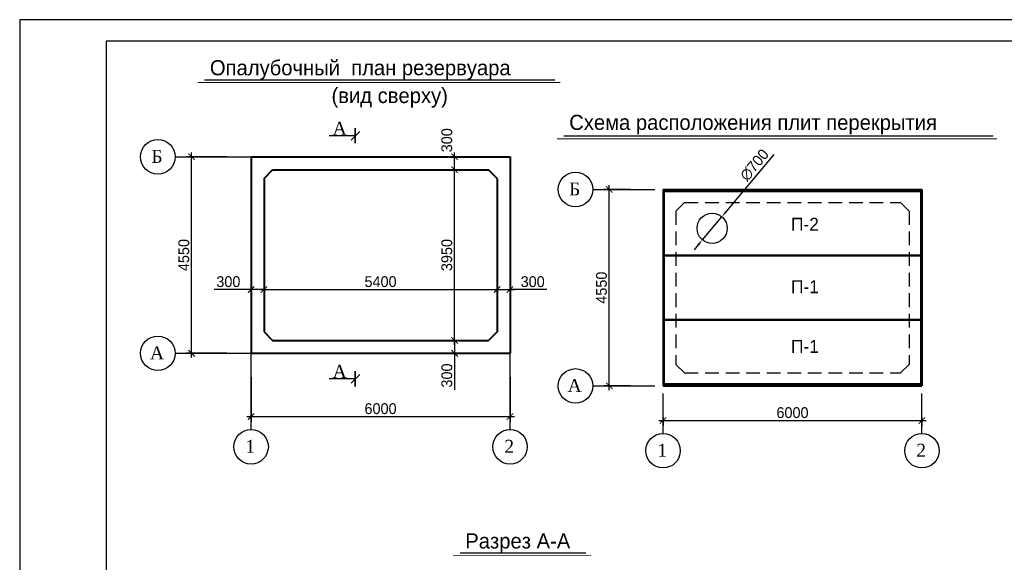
# Model space of a CAD drawing. Header units: millimetres. Extents: x -5733 to 3442, y -1003 to 2277.
# Tile 12 of 20: x 3022 to 3250, y 90 to 216. Entities that reach past the tile are written whole.
import ezdxf
from ezdxf.enums import TextEntityAlignment as Align

# ---------------------------------------------------------------- set-up
doc = ezdxf.new("R2010")
doc.units = ezdxf.units.MM
doc.linetypes.add('ACAD_ISO10W100', pattern=[18, 12, -3, 0, -3])
doc.linetypes.add('HIDDEN2', pattern=[4.7625, 3.175, -1.5875])
doc.styles.add('style1', font='times.ttf', dxfattribs={"height": 3})
doc.styles.add('Times new roman', font='times.ttf', dxfattribs={"height": 2})
doc.styles.add('А2.5', font='GOTHIC.TTF', dxfattribs={"height": 2.5})
doc.styles.add('А3', font='GOTHIC.TTF', dxfattribs={"height": 3})
doc.styles.add('Оксана', font='romans.shx', dxfattribs={"width": 0.7, "height": 3})
doc.dimstyles.new('Oks100', dxfattribs={"dimtxt": 3, "dimasz": 2.5, "dimexe": 1, "dimexo": 1, "dimgap": 1, "dimtad": 1, "dimdec": 0, "dimlfac": 100, "dimzin": 0, "dimdsep": 46, "dimtxsty": 'Оксана', "dimblk": 'OBLIQUE', "dimcen": 2.5, "dimdle": 2, "dimadec": 0, "dimazin": 0, "dimtfac": 1, "dimtdec": 0, "dimtofl": 0, "dimtmove": 0, "dimatfit": 3, "dimldrblk": 'OBLIQUE', "dimfxl": 1, "dimtolj": 1, "dimtzin": 0, "dimarcsym": 0})
doc.dimstyles.new('Times new roman', dxfattribs={"dimtxt": 2, "dimasz": 1.3, "dimexe": 1.25, "dimexo": 0.625, "dimtad": 1, "dimdec": 0, "dimlfac": 100, "dimtxsty": 'Times new roman', "dimblk": 'OBLIQUE', "dimcen": 2.5, "dimdle": 1, "dimadec": 0, "dimazin": 0, "dimtfac": 1, "dimtdec": 0, "dimtmove": 0, "dimatfit": 3, "dimldrblk": 'OPEN90', "dimfxl": 1, "dimarcsym": 0})

# ---------------------------------------------------------------- blocks, each defined once
blk = doc.blocks.new('_ArchTick')
at = {"color": 0, "const_width": 0.15}
blk.add_lwpolyline([(-0.5, -0.5), (0.5, 0.5)], dxfattribs=at)
blk = doc.blocks.new('*D2471')
at = {"color": 0, "lineweight": -2, "transparency": 16777216}
for p, q in [((3075.5, 133.09), (3075.5, 122.7)), ((3135.5, 133.09), (3135.5, 122.7)), ((3074.5, 123.95), (3136.5, 123.95))]:
    blk.add_line(p, q, dxfattribs=at)
at = {"layer": 'Defpoints', "color": 0}
for p in [(3075.5, 134.21), (3135.5, 134.21), (3135.5, 123.95)]:
    blk.add_point(p, dxfattribs=at)
at = {"color": 0, "lineweight": -2, "transparency": 16777216, "xscale": 1.5, "yscale": 1.5, "zscale": 1.5, "rotation": 180}
blk.add_blockref('_ArchTick', (3075.5, 123.95), dxfattribs=at)
at = {"color": 0, "lineweight": -2, "transparency": 16777216, "xscale": 1.5, "yscale": 1.5, "zscale": 1.5}
blk.add_blockref('_ArchTick', (3135.5, 123.95), dxfattribs=at)
at = {"color": 0, "transparency": 16777216, "insert": (3105.5, 125.77), "char_height": 2.5, "attachment_point": 5, "style": 'А2.5'}
blk.add_mtext('6000', dxfattribs=at)
blk = doc.blocks.new('_Open90')
at = {"color": 0, "lineweight": -2}
for p, q in [((0, 0), (-1, 0)), ((-0.5, 0.5), (0, 0)), ((0, 0), (-0.5, -0.5))]:
    blk.add_line(p, q, dxfattribs=at)
blk = doc.blocks.new('*D2472')
at = {"color": 0, "lineweight": -2, "transparency": 16777216}
for p, q in [((3061.73, 137.6), (3061.73, 185.1)), ((3069.9, 184.1), (3060.48, 184.1)), ((3069.9, 138.6), (3060.48, 138.6))]:
    blk.add_line(p, q, dxfattribs=at)
at = {"layer": 'Defpoints', "color": 0}
for p in [(3061.73, 184.1), (3071.03, 184.1), (3071.03, 138.6)]:
    blk.add_point(p, dxfattribs=at)
at = {"color": 0, "lineweight": -2, "transparency": 16777216, "xscale": 1.5, "yscale": 1.5, "zscale": 1.5}
for p, rotation in [((3061.73, 184.1), 90), ((3061.73, 138.6), 270)]:
    blk.add_blockref('_ArchTick', p, dxfattribs=dict(at, rotation=rotation))
at = {"color": 0, "transparency": 16777216, "insert": (3059.92, 161.35), "char_height": 2.5, "attachment_point": 5, "rotation": 90, "style": 'А2.5'}
blk.add_mtext('4550', dxfattribs=at)
blk = doc.blocks.new('*D2473')
at = {"color": 0, "lineweight": -2, "transparency": 16777216}
for p, q in [((3075.5, 153.36), (3066.97, 153.36)), ((3078.5, 153.36), (3074.5, 153.36)), ((3075.5, 149.29), (3075.5, 154.61)), ((3078.5, 149.29), (3078.5, 154.61))]:
    blk.add_line(p, q, dxfattribs=at)
at = {"layer": 'Defpoints', "color": 0}
for p in [(3078.5, 153.36), (3075.5, 148.17), (3078.5, 148.17)]:
    blk.add_point(p, dxfattribs=at)
at = {"color": 0, "lineweight": -2, "transparency": 16777216, "xscale": 1.5, "yscale": 1.5, "zscale": 1.5, "rotation": 180}
blk.add_blockref('_ArchTick', (3075.5, 153.36), dxfattribs=at)
at = {"color": 0, "lineweight": -2, "transparency": 16777216, "xscale": 1.5, "yscale": 1.5, "zscale": 1.5}
blk.add_blockref('_ArchTick', (3078.5, 153.36), dxfattribs=at)
at = {"color": 0, "transparency": 16777216, "insert": (3070.24, 155.18), "char_height": 2.5, "attachment_point": 5, "style": 'А2.5'}
blk.add_mtext('300', dxfattribs=at)
blk = doc.blocks.new('*D2474')
at = {"color": 0, "lineweight": -2, "transparency": 16777216}
for p, q in [((3077.5, 153.36), (3133.5, 153.36)), ((3078.5, 149.29), (3078.5, 154.61)), ((3132.5, 150.38), (3132.5, 154.61))]:
    blk.add_line(p, q, dxfattribs=at)
at = {"layer": 'Defpoints', "color": 0}
for p in [(3132.5, 153.36), (3132.5, 149.26), (3078.5, 148.17)]:
    blk.add_point(p, dxfattribs=at)
at = {"color": 0, "lineweight": -2, "transparency": 16777216, "xscale": 1.5, "yscale": 1.5, "zscale": 1.5, "rotation": 180}
blk.add_blockref('_ArchTick', (3078.5, 153.36), dxfattribs=at)
at = {"color": 0, "lineweight": -2, "transparency": 16777216, "xscale": 1.5, "yscale": 1.5, "zscale": 1.5}
blk.add_blockref('_ArchTick', (3132.5, 153.36), dxfattribs=at)
at = {"color": 0, "transparency": 16777216, "insert": (3105.5, 155.18), "char_height": 2.5, "attachment_point": 5, "style": 'А2.5'}
blk.add_mtext('5400', dxfattribs=at)
blk = doc.blocks.new('*D2475')
at = {"color": 0, "lineweight": -2, "transparency": 16777216}
for p, q in [((3131.5, 153.36), (3136.5, 153.36)), ((3132.5, 150.38), (3132.5, 154.61)), ((3135.5, 150.38), (3135.5, 154.61)), ((3144.03, 153.36), (3135.5, 153.36))]:
    blk.add_line(p, q, dxfattribs=at)
at = {"layer": 'Defpoints', "color": 0}
for p in [(3135.5, 153.36), (3132.5, 149.26), (3135.5, 149.26)]:
    blk.add_point(p, dxfattribs=at)
at = {"color": 0, "lineweight": -2, "transparency": 16777216, "xscale": 1.5, "yscale": 1.5, "zscale": 1.5, "rotation": 180}
blk.add_blockref('_ArchTick', (3132.5, 153.36), dxfattribs=at)
at = {"color": 0, "lineweight": -2, "transparency": 16777216, "xscale": 1.5, "yscale": 1.5, "zscale": 1.5}
blk.add_blockref('_ArchTick', (3135.5, 153.36), dxfattribs=at)
at = {"color": 0, "transparency": 16777216, "insert": (3140.75, 155.18), "char_height": 2.5, "attachment_point": 5, "style": 'А2.5'}
blk.add_mtext('300', dxfattribs=at)
blk = doc.blocks.new('*D2476')
at = {"color": 0, "lineweight": -2, "transparency": 16777216}
for p, q in [((3119.09, 141.6), (3123.92, 141.6)), ((3122.67, 141.6), (3122.67, 137.6)), ((3119.09, 138.6), (3123.92, 138.6)), ((3122.67, 138.6), (3122.67, 130.18))]:
    blk.add_line(p, q, dxfattribs=at)
at = {"layer": 'Defpoints', "color": 0}
for p in [(3117.96, 141.6), (3122.67, 141.6), (3117.96, 138.6)]:
    blk.add_point(p, dxfattribs=at)
at = {"color": 0, "lineweight": -2, "transparency": 16777216, "xscale": 1.5, "yscale": 1.5, "zscale": 1.5}
for p, rotation in [((3122.67, 141.6), 90), ((3122.67, 138.6), 270)]:
    blk.add_blockref('_ArchTick', p, dxfattribs=dict(at, rotation=rotation))
at = {"color": 0, "transparency": 16777216, "insert": (3120.86, 133.46), "char_height": 2.5, "attachment_point": 5, "rotation": 90, "style": 'А2.5'}
blk.add_mtext('300', dxfattribs=at)
blk = doc.blocks.new('*D2477')
at = {"color": 0, "lineweight": -2, "transparency": 16777216}
for p, q in [((3115.49, 181.1), (3123.92, 181.1)), ((3122.67, 140.6), (3122.67, 182.1)), ((3119.09, 141.6), (3123.92, 141.6))]:
    blk.add_line(p, q, dxfattribs=at)
at = {"layer": 'Defpoints', "color": 0}
for p in [(3114.37, 181.1), (3122.67, 181.1), (3117.96, 141.6)]:
    blk.add_point(p, dxfattribs=at)
at = {"color": 0, "lineweight": -2, "transparency": 16777216, "xscale": 1.5, "yscale": 1.5, "zscale": 1.5}
for p, rotation in [((3122.67, 181.1), 90), ((3122.67, 141.6), 270)]:
    blk.add_blockref('_ArchTick', p, dxfattribs=dict(at, rotation=rotation))
at = {"color": 0, "transparency": 16777216, "insert": (3120.86, 161.35), "char_height": 2.5, "attachment_point": 5, "rotation": 90, "style": 'А2.5'}
blk.add_mtext('3950', dxfattribs=at)
blk = doc.blocks.new('*D2478')
at = {"color": 0, "lineweight": -2, "transparency": 16777216}
for p, q in [((3122.67, 180.1), (3122.67, 185.1)), ((3115.49, 184.1), (3123.92, 184.1)), ((3115.49, 181.1), (3123.92, 181.1))]:
    blk.add_line(p, q, dxfattribs=at)
at = {"layer": 'Defpoints', "color": 0}
for p in [(3114.37, 184.1), (3122.67, 184.1), (3114.37, 181.1)]:
    blk.add_point(p, dxfattribs=at)
at = {"color": 0, "lineweight": -2, "transparency": 16777216, "xscale": 1.5, "yscale": 1.5, "zscale": 1.5}
for p, rotation in [((3122.67, 184.1), 90), ((3122.67, 181.1), 270)]:
    blk.add_blockref('_ArchTick', p, dxfattribs=dict(at, rotation=rotation))
at = {"color": 0, "transparency": 16777216, "insert": (3120.86, 187.93), "char_height": 2.5, "attachment_point": 5, "rotation": 90, "style": 'А2.5'}
blk.add_mtext('300', dxfattribs=at)
blk = doc.blocks.new('*D2479')
at = {"color": 0, "lineweight": -2, "transparency": 16777216}
for p, q in [((3170.95, 123.76), (3170.95, 121.79)), ((3230.95, 123.76), (3230.95, 121.79)), ((3169.95, 123.04), (3231.95, 123.04))]:
    blk.add_line(p, q, dxfattribs=at)
at = {"layer": 'Defpoints', "color": 0}
for p in [(3170.95, 124.88), (3230.95, 124.88), (3230.95, 123.04)]:
    blk.add_point(p, dxfattribs=at)
at = {"color": 0, "lineweight": -2, "transparency": 16777216, "xscale": 1.5, "yscale": 1.5, "zscale": 1.5, "rotation": 180}
blk.add_blockref('_ArchTick', (3170.95, 123.04), dxfattribs=at)
at = {"color": 0, "lineweight": -2, "transparency": 16777216, "xscale": 1.5, "yscale": 1.5, "zscale": 1.5}
blk.add_blockref('_ArchTick', (3230.95, 123.04), dxfattribs=at)
at = {"color": 0, "transparency": 16777216, "insert": (3200.95, 124.85), "char_height": 2.5, "attachment_point": 5, "style": 'А2.5'}
blk.add_mtext('6000', dxfattribs=at)
blk = doc.blocks.new('*D2480')
at = {"color": 0, "lineweight": -2, "transparency": 16777216}
for p, q in [((3163.39, 176.55), (3157.25, 176.55)), ((3158.5, 130.05), (3158.5, 177.55)), ((3163.39, 131.05), (3157.25, 131.05))]:
    blk.add_line(p, q, dxfattribs=at)
at = {"layer": 'Defpoints', "color": 0}
for p in [(3158.5, 176.55), (3164.52, 176.55), (3164.52, 131.05)]:
    blk.add_point(p, dxfattribs=at)
at = {"color": 0, "lineweight": -2, "transparency": 16777216, "xscale": 1.5, "yscale": 1.5, "zscale": 1.5}
for p, rotation in [((3158.5, 176.55), 90), ((3158.5, 131.05), 270)]:
    blk.add_blockref('_ArchTick', p, dxfattribs=dict(at, rotation=rotation))
at = {"color": 0, "transparency": 16777216, "insert": (3156.69, 153.8), "char_height": 2.5, "attachment_point": 5, "rotation": 90, "style": 'А2.5'}
blk.add_mtext('4550', dxfattribs=at)
blk = doc.blocks.new('_Oblique')
at = {"color": 0, "linetype": 'ByBlock', "lineweight": -2}
blk.add_line((-0.5, -0.5), (0.5, 0.5), dxfattribs=at)
blk = doc.blocks.new('*D2481')
at = {"color": 0, "lineweight": -2, "transparency": 16777216}
for p, q in [((3196.65, 184.64), (3185.54, 171.38)), ((3180.08, 164.87), (3184.58, 170.23)), ((3179.12, 163.72), (3178.16, 162.57))]:
    blk.add_line(p, q, dxfattribs=at)
at = {"color": 0, "transparency": 16777216}
for points in [[(3185.35, 171.54), (3185.73, 171.22), (3184.58, 170.23)], [(3178.93, 163.88), (3179.31, 163.56), (3180.08, 164.87)]]:
    blk.add_solid(points, dxfattribs=at)
at = {"layer": 'Defpoints', "color": 0}
for p in [(3184.58, 170.23), (3180.08, 164.87)]:
    blk.add_point(p, dxfattribs=at)
at = {"color": 0, "transparency": 16777216, "insert": (3192.14, 182.21), "char_height": 2.5, "attachment_point": 5, "rotation": 50.0485, "style": 'А2.5'}
blk.add_mtext('∅700', dxfattribs=at)

msp = doc.modelspace()

# ---------------------------------------------------------------- linework, layer by layer
for p, q in [((3064.737, 201.95), (3145.846, 201.95)), ((3147.991, 188.923), (3247.456, 188.923)), ((3123.91, 92.385), (3153.08, 92.385))]:
    msp.add_line(p, q)
at = {"lineweight": 40}
for p, q in [((3075.502, 184.1), (3135.502, 184.1)), ((3075.502, 184.1), (3075.502, 138.6)), ((3135.502, 184.1), (3135.502, 138.6)), ((3078.502, 179.1), (3080.502, 181.1)), ((3080.502, 181.1), (3130.502, 181.1)), ((3132.502, 179.1), (3130.502, 181.1)), ((3078.502, 179.1), (3078.502, 143.6)), ((3132.502, 179.1), (3132.502, 143.6)), ((3170.949, 176.548), (3230.949, 176.548)), ((3170.949, 176.548), (3170.949, 131.048)), ((3230.949, 176.548), (3230.949, 131.048)), ((3078.502, 143.6), (3080.502, 141.6)), ((3080.502, 141.6), (3130.502, 141.6)), ((3132.502, 143.6), (3130.502, 141.6)), ((3075.502, 138.6), (3135.502, 138.6)), ((3170.949, 131.048), (3230.949, 131.048))]:
    msp.add_line(p, q, dxfattribs=at)
at = {"lineweight": 50}
for p, q in [((3171.099, 176.148), (3230.949, 176.148)), ((3171.099, 176.148), (3171.099, 131.448)), ((3230.799, 176.148), (3230.799, 131.448)), ((3171.099, 161.248), (3230.949, 161.248)), ((3171.099, 146.348), (3230.949, 146.348)), ((3171.099, 131.448), (3230.799, 131.448))]:
    msp.add_line(p, q, dxfattribs=at)
at = {"linetype": 'HIDDEN2'}
for p, q in [((3173.949, 171.548), (3175.949, 173.548)), ((3175.949, 173.548), (3225.949, 173.548)), ((3227.949, 171.548), (3225.949, 173.548)), ((3173.949, 171.548), (3173.949, 136.048)), ((3227.949, 171.548), (3227.949, 136.048)), ((3173.949, 136.048), (3175.949, 134.048)), ((3227.949, 136.048), (3225.949, 134.048)), ((3175.949, 134.048), (3225.949, 134.048))]:
    msp.add_line(p, q, dxfattribs=at)
msp.add_lwpolyline([(3021.887, -81.156), (3441.883, -81.156), (3441.883, 215.848), (3021.887, 215.848)], close=True)
at = {"lineweight": 30}
msp.add_lwpolyline([(3041.887, -76.156), (3436.883, -76.156), (3436.883, 210.848), (3041.887, 210.848)], close=True, dxfattribs=at)
for points, const_width in [([(3063.148, 201.31), (3147.156, 201.31)], 0.2), ([(3099.586, 187.195), (3099.586, 190.786)], 0.4), ([(3146.402, 188.284), (3248.318, 188.284)], 0.2), ([(3099.586, 130.91), (3099.586, 134.502)], 0.4), ([(3122.321, 91.746), (3154.332, 91.746)], 0.2)]:
    msp.add_lwpolyline(points, dxfattribs=dict(const_width=const_width))
at = {"linetype": 'ACAD_ISO10W100', "ltscale": 1000}
for points in [[(3057.894, 184.1), (3075.529, 184.1)], [(3154.666, 176.548), (3169.017, 176.548)], [(3057.894, 138.6), (3075.529, 138.6)], [(3075.502, 120.965), (3075.502, 138.6)], [(3135.502, 120.965), (3135.502, 138.6)], [(3154.666, 131.048), (3169.017, 131.048)], [(3170.949, 120.05), (3170.949, 129.27)], [(3230.949, 120.05), (3230.949, 129.27)]]:
    msp.add_lwpolyline(points, dxfattribs=at)
for centre in [(3053.894, 184.1), (3150.666, 176.548), (3053.894, 138.6), (3150.666, 131.048), (3075.502, 116.965), (3135.502, 116.965), (3170.949, 116.05), (3230.949, 116.05)]:
    msp.add_circle(centre, 4)
at = {"lineweight": 30}
msp.add_circle((3182.329, 167.549), 3.5, dxfattribs=at)

# ---------------------------------------------------------------- texts
for s, height, style, p in [('Опалубочный  план резервуара', 3.5, 'А2.5', (3065.961, 202.975)), ('(вид сверху)', 3.5, 'А2.5', (3094.14, 196.545)), ('А', 3, 'style1', (3094.398, 189.201)), ('Схема расположения плит перекрытия', 3.5, 'А2.5', (3149.215, 190.325)), ('А', 3, 'style1', (3094.398, 132.916)), ('Разрез А-А', 3.5, 'А2.5', (3125.134, 93.41))]:
    msp.add_text(s, height=height, dxfattribs=dict(style=style)).set_placement(p)
at = {"lineweight": 0, "style": 'Times new roman'}
for s, p in [('Б', (3053.702, 182.699)), ('Б', (3150.474, 175.148)), ('А', (3053.702, 137.199)), ('А', (3150.474, 129.648)), ('1', (3075.31, 115.565)), ('2', (3135.31, 115.565)), ('1', (3170.757, 114.65)), ('2', (3230.757, 114.65))]:
    msp.add_text(s, height=3, dxfattribs=at).set_placement(p, align=Align.CENTER)
at = {"style": 'А3'}
for s, p in [('П-2', (3203.839, 166.978)), ('П-1', (3203.839, 152.528)), ('П-1', (3203.839, 138.71))]:
    msp.add_text(s, height=3, dxfattribs=at).set_placement(p, align=Align.CENTER)

# ---------------------------------------------------------------- dimensions: what is measured, and where the dimension line sits
for base, p1, p2, angle, override, picture, middle, dimtype in [((3122.674, 184.1), (3114.37, 181.1), (3114.37, 184.1), 270, {"dimtxt": 2.5, "dimasz": 1.5, "dimexo": 1.125, "dimgap": 0.5, "dimtxsty": 'А2.5', "dimblk": 'ArchTick', "dimcen": 2, "dimtmove": 1, "dimfxl": 1.25, "dimarcsym": 1}, '*D2478', (3122.676, 187.929), 160), ((3122.674, 141.6), (3117.964, 138.6), (3117.964, 141.6), 90, {"dimtxt": 2.5, "dimasz": 1.5, "dimexo": 1.125, "dimgap": 0.5, "dimtxsty": 'А2.5', "dimblk": 'ArchTick', "dimcen": 2, "dimfxl": 1.25, "dimarcsym": 1}, '*D2476', (3122.674, 133.456), 161)]:
    dim = msp.add_linear_dim(base=base, p1=p1, p2=p2, angle=angle, dimstyle='Times new roman', override=override)
    dim.commit()
    dim.dimension.update_dxf_attribs({"geometry": picture, "text_midpoint": middle, "dimtype": dimtype})
for p1, p2, distance, picture, middle in [((3071.027, 138.6), (3071.027, 184.1), 9.296, '*D2472', (3059.918, 161.35)), ((3164.516, 131.048), (3164.516, 176.548), 6.012, '*D2480', (3156.691, 153.798))]:
    dim = msp.add_aligned_dim(p1=p1, p2=p2, distance=distance, dimstyle='Times new roman', override={"dimtxt": 2.5, "dimasz": 1.5, "dimexo": 1.125, "dimgap": 0.5, "dimtxsty": 'А2.5', "dimblk": 'ArchTick', "dimcen": 2, "dimfxl": 1.25, "dimarcsym": 1})
    dim.commit()
    dim.dimension.update_dxf_attribs({"geometry": picture, "text_midpoint": middle})
dim = msp.add_diameter_dim_2p(p1=(3180.082, 164.866), p2=(3184.577, 170.232), dimstyle='Times new roman', override={"dimtxt": 2.5, "dimasz": 1.5, "dimexo": 1.125, "dimgap": 0.5, "dimtxsty": 'А2.5', "dimsah": 1, "dimcen": 2, "dimfxl": 1.25, "dimarcsym": 1})
dim.commit()
dim.dimension.update_dxf_attribs({"geometry": '*D2481', "text_midpoint": (3193.594, 180.997), "dimtype": 163})
dim = msp.add_linear_dim(base=(3122.674, 181.1), p1=(3117.964, 141.6), p2=(3114.37, 181.1), angle=270, dimstyle='Times new roman', override={"dimtxt": 2.5, "dimasz": 1.5, "dimexo": 1.125, "dimgap": 0.5, "dimtxsty": 'А2.5', "dimblk": 'ArchTick', "dimcen": 2, "dimtmove": 1, "dimfxl": 1.25, "dimarcsym": 1})
dim.commit()
dim.dimension.update_dxf_attribs({"geometry": '*D2477', "text_midpoint": (3120.861, 161.35)})
for base, p1, p2, override, picture, middle in [((3078.502, 153.364), (3075.502, 148.169), (3078.502, 148.169), {"dimtxt": 2.5, "dimasz": 1.5, "dimexo": 1.125, "dimgap": 0.5, "dimtxsty": 'А2.5', "dimblk": 'ArchTick', "dimcen": 2, "dimfxl": 1.25, "dimarcsym": 1}, '*D2473', (3070.243, 153.364)), ((3135.502, 153.364), (3132.502, 149.259), (3135.502, 149.259), {"dimtxt": 2.5, "dimasz": 1.5, "dimexo": 1.125, "dimgap": 0.5, "dimtxsty": 'А2.5', "dimblk": 'ArchTick', "dimcen": 2, "dimtmove": 1, "dimfxl": 1.25, "dimarcsym": 1}, '*D2475', (3140.75, 154.04))]:
    dim = msp.add_linear_dim(base=base, p1=p1, p2=p2, dimstyle='Times new roman', override=override)
    dim.commit()
    dim.dimension.update_dxf_attribs({"geometry": picture, "text_midpoint": middle, "dimtype": 160})
for base, p1, p2, override, picture, middle in [((3132.502, 153.364), (3078.502, 148.169), (3132.502, 149.259), {"dimtxt": 2.5, "dimasz": 1.5, "dimexo": 1.125, "dimgap": 0.5, "dimtxsty": 'А2.5', "dimblk": 'ArchTick', "dimcen": 2, "dimtmove": 1, "dimfxl": 1.25, "dimarcsym": 1}, '*D2474', (3105.502, 155.177)), ((3135.502, 123.953), (3075.502, 134.212), (3135.502, 134.212), {"dimtxt": 2.5, "dimasz": 1.5, "dimexo": 1.125, "dimgap": 0.5, "dimtxsty": 'А2.5', "dimblk": 'ArchTick', "dimcen": 2, "dimfxl": 1.25, "dimarcsym": 1}, '*D2471', (3105.502, 125.765)), ((3230.949, 123.037), (3170.949, 124.882), (3230.949, 124.882), {"dimtxt": 2.5, "dimasz": 1.5, "dimexo": 1.125, "dimgap": 0.5, "dimtxsty": 'А2.5', "dimblk": 'ArchTick', "dimcen": 2, "dimfxl": 1.25, "dimarcsym": 1}, '*D2479', (3200.949, 124.85))]:
    dim = msp.add_linear_dim(base=base, p1=p1, p2=p2, dimstyle='Times new roman', override=override)
    dim.commit()
    dim.dimension.update_dxf_attribs({"geometry": picture, "text_midpoint": middle})

# ---------------------------------------------------------------- leaders
for points in [[(3099.685, 188.977), (3093.563, 188.977)], [(3099.685, 132.693), (3093.563, 132.693)]]:
    msp.add_leader(points, dimstyle='Oks100', override={"dimasz": 2, "dimgap": 1, "dimtad": 0})

doc.saveas('drawing.dxf')
